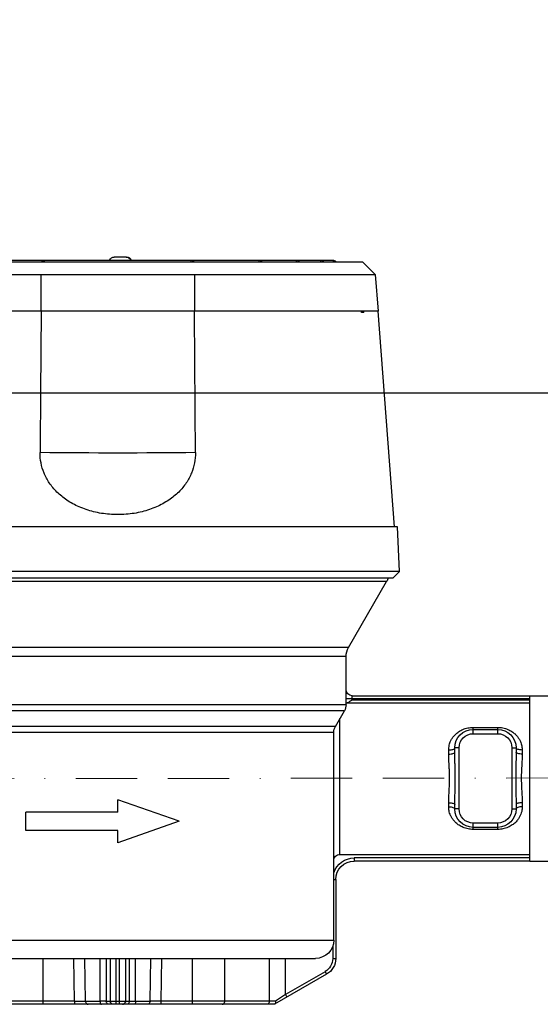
# Model space of a CAD drawing. Header units: millimetres. Extents: x 150273 to 195680, y -17536 to -5179.
# Tile 6 of 29: x 152728 to 152813, y -10882 to -10721. Entities that reach past the tile are written whole.
import ezdxf

# ---------------------------------------------------------------- set-up
doc = ezdxf.new("R2010")
doc.units = ezdxf.units.MM
doc.linetypes.add('ACAD_ISO08W100', pattern=[36, 24, -3, 6, -3])
doc.linetypes.add('BORDER2', pattern=[0.875, 0.25, -0.125, 0.25, -0.125, 0, -0.125])
for name, color, linetype, lineweight in [('_tb_armatura', 3, 'Continuous', 30), ('_tb_wymiar', 142, 'Continuous', 15), ('_tb_ściany', 7, 'Continuous', 30)]:
    doc.layers.add(name, color=color, linetype=linetype, lineweight=lineweight)
doc.layers.add('_TB_woda_Z', color=7, linetype='ACAD_ISO08W100', lineweight=30, true_color=0x003ffe)
doc.layers.add('AXE', color=7, linetype='Continuous')
doc.layers.add('CONGE', color=7, linetype='Continuous')
doc.styles.add('ROMANS', font='romans.shx', dxfattribs={"width": 0.8})
doc.styles.get("Standard").update_dxf_attribs({"font": 'times.ttf'})
doc.dimstyles.new('ISO-25', dxfattribs={"dimtxt": 70, "dimasz": 20, "dimexe": 1, "dimexo": 0.625, "dimgap": 20, "dimtad": 1, "dimdec": 0, "dimtxsty": 'Standard', "dimblk": 'ARCHTICK', "dimcen": 4, "dimclrd": 256, "dimclre": 256, "dimclrt": 256, "dimadec": 0, "dimazin": 0, "dimtfac": 1, "dimtdec": 0, "dimtmove": 0, "dimatfit": 3, "dimfxl": 1, "dimlwd": -1, "dimlwe": -1, "dimarcsym": 0})

# ---------------------------------------------------------------- blocks, each defined once
blk = doc.blocks.new('A$C655DC0CE')
at = {"color": 7, "linetype": 'Continuous'}
for p, q in [((55.65, 121.22), (135.67, 121.22)), ((83.16, 119.22), (53.65, 119.22)), ((137.67, 119.22), (108.16, 119.22)), ((85.66, 29.9), (95.66, 33.4)), ((95.66, 31.4), (95.66, 33.4)), ((95.66, 31.4), (110.66, 31.4)), ((110.66, 28.4), (110.66, 31.4)), ((85.66, 29.9), (95.66, 26.4)), ((95.66, 28.4), (110.66, 28.4)), ((95.66, 26.4), (95.66, 28.4))]:
    blk.add_line(p, q, dxfattribs=at)
at = {"layer": 'AXE', "color": 7, "linetype": 'Continuous'}
for p, q in [((53.65, 119.22), (55.65, 121.22)), ((130.84, 121.52), (60.48, 121.52)), ((53.65, 119.22), (53.16, 113.22)), ((83.16, 119.22), (83.16, 113.22)), ((83.16, 119.12), (108.16, 119.12)), ((108.16, 113.22), (108.16, 119.22)), ((50.51, 77.97), (53.16, 113.22)), ((53.16, 113.22), (83.15, 113.22)), ((55.52, 113.02), (55.53, 113.22)), ((55.52, 113.02), (55.88, 113.02)), ((55.88, 113.02), (55.9, 113.22)), ((83.16, 113.22), (108.16, 113.22)), ((108.17, 113.22), (138.16, 113.22)), ((49.71, 70.67), (50.02, 77.97)), ((50.02, 77.97), (141.3, 77.97)), ((50.71, 69.67), (49.71, 70.67)), ((49.71, 70.67), (141.62, 70.67)), ((140.62, 69.67), (50.71, 69.67)), ((58.01, 58.3), (51.81, 69.03)), ((58.41, 48.94), (58.41, 56.8)), ((28.41, 50.4), (21.06, 50.4)), ((60.41, 10.5), (60.41, 44.4)), ((28.41, 23.4), (21.06, 23.4))]:
    blk.add_line(p, q, dxfattribs=at)
at = {"layer": 'AXE', "color": 9, "linetype": 'Continuous'}
for p, q in [((60.48, 121.22), (60.48, 121.52)), ((62.53, 121.22), (62.53, 121.52)), ((66.48, 121.22), (66.48, 121.52)), ((72.58, 121.22), (72.58, 121.52)), ((83.68, 121.22), (83.68, 121.52)), ((107.64, 121.22), (107.64, 121.52))]:
    blk.add_line(p, q, dxfattribs=at)
at = {"layer": 'AXE', "color": 7, "linetype": 'Continuous'}
for centre, start, end in [((60.48, 120.92), 90, 149.3725), ((62.53, 120.92), 90, 149.3725), ((66.48, 120.92), 90, 149.3725), ((72.58, 120.92), 90, 149.3725), ((83.68, 120.92), 90, 149.3725), ((107.64, 120.92), 30.6275, 90)]:
    blk.add_arc(centre, 0.6, start, end, dxfattribs=at)
at = {"layer": 'AXE', "color": 9, "linetype": 'Continuous'}
blk.add_arc((95.66, 1149.74), 1059.7, 269.31439, 270.68561, dxfattribs=at)
at = {"layer": 'AXE', "color": 7, "linetype": 'Continuous'}
for points, start_tangent, end_tangent in [([(82.98, 90.11), (83.04, 97.87), (83.09, 105.57), (83.15, 113.22)], (0.165343, 23.107492), (0.172545, 23.107439)), ([(108.17, 113.22), (108.23, 105.57), (108.29, 97.87), (108.34, 90.11)], (0.172545, -23.107439), (0.165343, -23.107492)), ([(82.98, 90.11), (83.14, 88.43), (83.63, 86.77), (84.49, 85.17), (85.72, 83.67), (87.35, 82.35), (89.35, 81.25), (91.71, 80.45), (94.32, 80.03), (97.01, 80.03), (99.61, 80.45), (101.97, 81.25), (103.98, 82.35), (105.6, 83.67), (106.84, 85.17), (107.69, 86.77), (108.19, 88.43), (108.34, 90.11)], (-0.258125, -36.077045), (-0.258126, 36.077045))]:
    blk.add_spline(points, degree=3, dxfattribs=dict(at, start_tangent=start_tangent, end_tangent=end_tangent))
at = {"layer": 'CONGE', "color": 7, "linetype": 'Continuous'}
for p, q in [((94.23, 122.05), (96.24, 122.05)), ((58.01, 58.3), (51.81, 69.03)), ((58.41, 48.94), (58.41, 56.8)), ((28.41, 23.4), (28.41, 50.4)), ((57.41, 50.4), (28.41, 50.4)), ((60.14, 45.4), (58.68, 47.94)), ((37.66, 44.9), (33.66, 44.9)), ((60.41, 10.5), (60.41, 44.4)), ((30.66, 41.9), (30.66, 41.19)), ((40.66, 41.19), (40.66, 41.9)), ((30.66, 32.61), (30.66, 31.9)), ((40.66, 31.9), (40.66, 32.61)), ((33.66, 28.9), (37.66, 28.9)), ((59.41, 24.49), (28.41, 24.49)), ((28.41, 23.4), (57.09, 23.4)), ((60.09, 20.4), (60.09, 7.5)), ((127.91, 7.5), (63.41, 7.5)), ((61.59, 4.9), (70.08, 0)), ((70.08, 0), (121.25, 0))]:
    blk.add_line(p, q, dxfattribs=at)
at = {"layer": 'CONGE', "color": 9, "linetype": 'Continuous'}
for p, q in [((51.81, 69.03), (139.51, 69.03)), ((58.01, 58.3), (133.31, 58.3)), ((58.41, 56.8), (132.91, 56.8)), ((28.41, 49.9), (58.41, 49.9)), ((57.41, 49.75), (57.41, 50.4)), ((57.41, 49.75), (28.41, 49.75)), ((58.23, 49.25), (28.41, 49.25)), ((58.41, 48.94), (133.91, 48.94)), ((58.68, 47.94), (132.64, 47.94)), ((59.41, 24.49), (59.41, 46.67)), ((33.66, 44.2), (33.66, 45.23)), ((37.66, 45.23), (33.66, 45.23)), ((37.66, 44.2), (37.66, 45.23)), ((60.14, 45.4), (131.18, 45.4)), ((37.66, 44.2), (33.66, 44.2)), ((60.41, 44.4), (130.91, 44.4)), ((31.36, 41.9), (30.66, 41.9)), ((31.36, 41.9), (31.36, 31.9)), ((39.96, 31.9), (39.96, 41.9)), ((39.96, 41.9), (40.66, 41.9)), ((29.66, 41.53), (29.66, 40.87)), ((41.66, 40.87), (41.66, 41.53)), ((29.66, 32.93), (29.66, 32.27)), ((40.66, 32.61), (40.66, 32.63)), ((40.66, 32.61), (40.66, 32.61)), ((41.66, 32.27), (41.66, 32.93)), ((31.36, 31.9), (30.66, 31.9)), ((39.96, 31.9), (40.66, 31.9)), ((33.66, 28.57), (33.66, 29.6)), ((33.66, 29.6), (37.66, 29.6)), ((37.66, 28.57), (37.66, 29.6)), ((33.66, 28.57), (37.66, 28.57)), ((28.41, 23.9), (57.09, 23.9)), ((57.09, 23.9), (57.09, 23.4)), ((60.41, 20.4), (60.09, 20.4)), ((130.91, 10.5), (60.41, 10.5)), ((60.59, 9.49), (60.59, 7.5)), ((60.59, 7.5), (60.09, 7.5)), ((68.3, 1.6), (68.3, 7.5)), ((70.93, 0.5), (70.93, 7.5)), ((78.2, 0.5), (78.2, 7.5)), ((83.47, 0), (83.47, 7.5)), ((88.6, 0.5), (88.47, 7.5)), ((90.4, 0.49), (90.27, 7.5)), ((92.76, 0.49), (92.75, 7.5)), ((93.77, 0.5), (93.77, 7.5)), ((94.41, 7.5), (94.41, 0.5)), ((95.41, 0), (95.41, 7.5)), ((95.91, 0), (95.91, 7.5)), ((96.91, 7.5), (96.91, 0.5)), ((97.55, 7.5), (97.56, 0.5)), ((98.58, 7.5), (98.57, 0.49)), ((100.93, 0.49), (101.06, 7.5)), ((102.72, 0.5), (102.86, 7.5)), ((107.85, 0), (107.85, 7.5)), ((61.84, 5.33), (61.59, 4.9)), ((61.84, 5.33), (68.3, 1.6)), ((68.3, 1.6), (68.05, 1.17)), ((68.3, 1.6), (69.94, 0.5)), ((69.94, 0.5), (88.6, 0.5)), ((88.6, 0), (88.6, 0.5)), ((88.6, 0.5), (90.4, 0.49)), ((92.76, 0.49), (90.4, 0.49)), ((97.56, 0.5), (93.77, 0.5)), ((100.93, 0.49), (98.57, 0.49)), ((102.72, 0.5), (100.93, 0.49)), ((102.72, 0.5), (121.39, 0.5)), ((102.72, 0.5), (102.72, 0))]:
    blk.add_line(p, q, dxfattribs=at)
at = {"layer": 'CONGE', "color": 7, "linetype": 'Continuous'}
for centre, radius, start, end in [((94.23, 121.25), 0.8, 90, 160.0767), ((94.3, 121.25), 0.8, 89.9999, 160.0767), ((96.24, 121.25), 0.8, 19.9233, 90), ((54.41, 70.53), 3, 196.6551, 210), ((55.41, 56.8), 3, 0, 30), ((57.41, 51.4), 1, 270, 0), ((60.41, 48.94), 2, 180, 210), ((58.41, 44.4), 2, 0, 30), ((33.66, 41.9), 3, 90, 180), ((37.66, 41.9), 3, 0, 90), ((33.66, 31.9), 3, 180, 270), ((37.66, 31.9), 3, 270, 0), ((57.09, 20.4), 3, 0, 90), ((63.41, 10.5), 3, 180, 270), ((63.09, 7.5), 3, 180, 240)]:
    blk.add_arc(centre, radius, start, end, dxfattribs=at)
at = {"layer": 'CONGE', "color": 9, "linetype": 'Continuous'}
for centre, radius, start, end in [((94.27, 121.4), 0.647, 90.0065, 94.0265), ((33.66, 41.9), 2.3, 90, 180), ((37.66, 41.9), 2.3, 0, 90), ((33.66, 31.9), 2.3, 180, 270), ((37.66, 31.9), 2.3, 270, 0), ((57.09, 20.4), 3.5, 18.1949, 90), ((63.09, 7.5), 2.5, 180, 240), ((94.91, 0.5), 0.5, 179.9791, 247.4463), ((96.41, 0.5), 0.5, 292.5537, 0.0209)]:
    blk.add_arc(centre, radius, start, end, dxfattribs=at)
for points, start_tangent, end_tangent in [([(94.23, 122.05), (94.1, 122.03), (94, 121.99)], (-0.234208, -0.016462), (-0.214072, -0.09665)), ([(33.66, 45.23), (32.81, 45.15), (32.01, 44.9), (31.35, 44.55), (30.84, 44.15), (30.45, 43.74), (30.17, 43.33), (29.96, 42.93), (29.82, 42.55), (29.73, 42.19), (29.68, 41.85), (29.66, 41.53)], (-6.046269, 0.000685), (-0.000005, -6.046269)), ([(41.66, 41.53), (41.64, 41.91), (41.57, 42.3), (41.45, 42.73), (41.25, 43.17), (40.97, 43.62), (40.57, 44.07), (40.04, 44.51), (39.35, 44.89), (38.53, 45.14), (37.66, 45.23)], (-0.000016, 6.045388), (-6.045387, -0.003397)), ([(29.66, 41.53), (30.04, 41.56), (30.37, 41.64), (30.59, 41.76), (30.66, 41.9)], (1.12666, 0), (0, 1.12666)), ([(41.66, 41.53), (41.28, 41.56), (40.96, 41.64), (40.74, 41.76), (40.66, 41.9)], (-1.126659, 0), (0, 1.126659)), ([(29.66, 40.87), (30.04, 40.9), (30.37, 40.97), (30.59, 41.07), (30.66, 41.19)], (1.098636, 0.000001), (0, 1.098636)), ([(29.66, 40.87), (29.67, 40.43), (29.69, 39.95), (29.71, 39.44), (29.75, 38.91), (29.77, 38.36), (29.8, 37.81), (29.81, 37.25), (29.81, 36.7), (29.8, 36.15), (29.78, 35.61), (29.76, 35.1), (29.73, 34.6), (29.7, 34.14), (29.68, 33.7), (29.67, 33.3), (29.66, 32.93)], (0.000041, -7.952584), (-0.000049, -7.952584)), ([(30.66, 41.19), (30.66, 40.71), (30.67, 40.19), (30.68, 39.64), (30.7, 39.07), (30.71, 38.48), (30.72, 37.88), (30.72, 37.28), (30.72, 36.68), (30.72, 36.09), (30.71, 35.51), (30.7, 34.95), (30.69, 34.42), (30.68, 33.91), (30.67, 33.44), (30.66, 33.01), (30.66, 32.61)], (0.000011, -8.582454), (-0.00001, -8.582454)), ([(40.66, 32.63), (40.65, 33.49), (40.63, 34.44), (40.61, 35.42), (40.6, 36.39), (40.6, 37.28), (40.61, 38.11), (40.62, 38.86), (40.64, 39.53), (40.65, 40.14), (40.66, 40.69), (40.66, 41.19)], (-0.00513, 8.558756), (0.00004, 8.558761)), ([(41.66, 40.87), (41.28, 40.9), (40.96, 40.97), (40.74, 41.07), (40.66, 41.19)], (-1.098636, 0), (0, 1.098636)), ([(41.66, 32.93), (41.64, 33.75), (41.59, 34.63), (41.55, 35.53), (41.52, 36.42), (41.51, 37.26), (41.53, 38.02), (41.57, 38.71), (41.6, 39.34), (41.63, 39.9), (41.65, 40.41), (41.66, 40.87)], (0.000812, 7.952469), (0.000174, 7.952469)), ([(29.66, 32.93), (30.04, 32.9), (30.37, 32.83), (30.59, 32.73), (30.66, 32.61)], (1.098636, 0), (0, -1.098636)), ([(29.66, 32.27), (30.04, 32.24), (30.37, 32.16), (30.59, 32.04), (30.66, 31.9)], (1.126659, 0), (0, -1.126659)), ([(29.66, 32.27), (29.68, 31.89), (29.75, 31.49), (29.88, 31.07), (30.08, 30.63), (30.36, 30.18), (30.76, 29.72), (31.29, 29.29), (31.98, 28.91), (32.8, 28.65), (33.66, 28.57)], (0.000011, -6.045418), (6.045417, 0.003233)), ([(37.66, 28.57), (38.5, 28.65), (39.31, 28.89), (39.97, 29.25), (40.48, 29.64), (40.86, 30.05), (41.15, 30.46), (41.36, 30.86), (41.51, 31.24), (41.6, 31.61), (41.65, 31.95), (41.66, 32.27)], (6.046307, -0.000905), (0.000002, 6.046307)), ([(41.66, 32.93), (41.28, 32.9), (40.96, 32.83), (40.74, 32.73), (40.66, 32.61)], (-1.0971, -0.000002), (-0.017885, -1.094078)), ([(41.66, 32.27), (41.28, 32.24), (40.96, 32.16), (40.74, 32.04), (40.66, 31.9)], (-1.12666, 0), (0, -1.12666)), ([(70.93, 0.5), (70.96, 0.31), (71.06, 0.15), (71.2, 0.04), (71.37, 0)], (0, -0.733378), (0.733378, 0)), ([(78.64, 0), (78.48, 0.04), (78.33, 0.15), (78.24, 0.31), (78.2, 0.5)], (-0.733378, 0), (0, 0.733378)), ([(90.4, 0.49), (90.43, 0.3), (90.53, 0.14), (90.67, 0.04), (90.84, 0)], (0.011441, -0.731624), (0.731713, 0)), ([(93.77, 0.5), (93.62, 0.5), (93.27, 0.49), (92.76, 0.49)], (-1.00439, -0.099285), (-1.00928, -0.003239)), ([(92.76, 0.49), (92.78, 0.3), (92.83, 0.14), (92.91, 0.04), (93, 0)], (0.005099, -0.591159), (0.591181, 0)), ([(93.77, 0.5), (93.81, 0.31), (93.91, 0.15), (94.08, 0.04), (94.27, 0)], (0, -0.779827), (0.779827, 0)), ([(94.91, 0), (94.72, 0.04)], (-0.194833, 0), (-0.181436, 0.07514)), ([(96.41, 0), (96.6, 0.04)], (0.194833, 0), (0.181436, 0.07514)), ([(97.06, 0), (97.25, 0.04), (97.41, 0.15), (97.52, 0.31), (97.56, 0.5)], (0.779827, 0), (0, 0.779827)), ([(97.56, 0.5), (97.7, 0.5), (98.05, 0.49), (98.57, 0.49)], (1.00439, -0.099287), (1.00928, -0.003239)), ([(98.57, 0.49), (98.55, 0.3), (98.49, 0.14), (98.41, 0.04), (98.32, 0)], (-0.0051, -0.591159), (-0.591181, -0.000001)), ([(100.93, 0.49), (100.89, 0.3), (100.79, 0.14), (100.65, 0.04), (100.48, 0)], (-0.011441, -0.731624), (-0.731713, 0))]:
    blk.add_spline(points, degree=3, dxfattribs=dict(at, start_tangent=start_tangent, end_tangent=end_tangent))
at = {"layer": 'CONGE', "color": 7, "linetype": 'Continuous'}
for points, start_tangent, end_tangent in [([(58.23, 49.25), (58.08, 49.31), (57.89, 49.42), (57.67, 49.57), (57.41, 49.75)], (-0.935533, 0.206226), (-0.782198, 0.553098)), ([(58.33, 49.22), (58.23, 49.25)], (-0.097872, 0.036128), (-0.101699, 0.022418)), ([(60.41, 23.48), (60.34, 23.87), (60.12, 24.2), (59.79, 24.41), (59.41, 24.49)], (0, 1.56592), (-1.56592, 0)), ([(69.94, 0.5), (69.92, 0.29), (69.96, 0.12), (70.04, 0.02)], (-0.096381, -0.506709), (0.446691, -0.257897))]:
    blk.add_spline(points, degree=3, dxfattribs=dict(at, start_tangent=start_tangent, end_tangent=end_tangent))
blk = doc.blocks.new('_Oblique')
at = {"layer": '_tb_ściany', "color": 0, "lineweight": -2}
blk.add_line((-0.5, -0.5), (0.5, 0.5), dxfattribs=at)
blk = doc.blocks.new('*D46')
at = {"layer": '_tb_wymiar', "lineweight": 15, "transparency": 16777216}
for p, q in [((152550.19, -10776.8), (152550.19, -10469.67)), ((152897.1, -10776.8), (152897.1, -10469.67))]:
    blk.add_line(p, q, dxfattribs=at)
at = {"layer": '_tb_wymiar', "lineweight": 25, "transparency": 16777216}
blk.add_line((152550.19, -10470.67), (152897.1, -10470.67), dxfattribs=at)
at = {"layer": 'Defpoints', "color": 0, "transparency": 16777216}
for p in [(152897.1, -10470.67), (152550.19, -10826.8), (152897.1, -10826.8)]:
    blk.add_point(p, dxfattribs=at)
at = {"layer": '_tb_wymiar', "lineweight": 25, "transparency": 16777216, "xscale": 40, "yscale": 40, "zscale": 40, "rotation": 180}
blk.add_blockref('_Oblique', (152550.19, -10470.67), dxfattribs=at)
at = {"layer": '_tb_wymiar', "lineweight": 25, "transparency": 16777216, "xscale": 40, "yscale": 40, "zscale": 40}
blk.add_blockref('_Oblique', (152897.1, -10470.67), dxfattribs=at)
at = {"layer": '_tb_wymiar', "lineweight": 20, "ltscale": 3, "transparency": 16777216, "insert": (152723.64, -10425.67), "char_height": 80, "attachment_point": 5, "style": 'ROMANS'}
blk.add_mtext('350', dxfattribs=at)
blk = doc.blocks.new('_ArchTick')
at = {"layer": '_tb_armatura', "color": 0, "const_width": 0.15}
blk.add_lwpolyline([(-0.5, -0.5), (0.5, 0.5)], dxfattribs=at)
blk = doc.blocks.new('*D47')
at = {"layer": '_tb_wymiar', "lineweight": 15, "transparency": 16777216}
for p, q in [((152649.1, -10779.83), (152649.1, -10636.36)), ((152838.48, -10786.13), (152838.48, -10636.36))]:
    blk.add_line(p, q, dxfattribs=at)
at = {"layer": '_tb_wymiar', "lineweight": 25, "transparency": 16777216}
blk.add_line((152649.1, -10637.36), (152838.48, -10637.36), dxfattribs=at)
at = {"layer": 'Defpoints', "color": 0, "transparency": 16777216}
for p in [(152838.48, -10637.36), (152649.1, -10829.83), (152838.48, -10836.13)]:
    blk.add_point(p, dxfattribs=at)
at = {"layer": '_tb_wymiar', "lineweight": 25, "transparency": 16777216, "xscale": 40, "yscale": 40, "zscale": 40, "rotation": 180}
blk.add_blockref('_Oblique', (152649.1, -10637.36), dxfattribs=at)
at = {"layer": '_tb_wymiar', "lineweight": 25, "transparency": 16777216, "xscale": 40, "yscale": 40, "zscale": 40}
blk.add_blockref('_Oblique', (152838.48, -10637.36), dxfattribs=at)
at = {"layer": '_tb_wymiar', "lineweight": 20, "ltscale": 3, "transparency": 16777216, "insert": (152743.79, -10592.36), "char_height": 80, "attachment_point": 5, "style": 'ROMANS'}
blk.add_mtext('190', dxfattribs=at)
blk = doc.blocks.new('*D48')
at = {"layer": '_tb_wymiar', "lineweight": 15, "transparency": 16777216}
for p, q in [((152250.61, -10763.08), (152250.61, -10211.98)), ((153399.69, -10761.6), (153399.69, -10211.98))]:
    blk.add_line(p, q, dxfattribs=at)
at = {"layer": '_tb_wymiar', "lineweight": 25, "transparency": 16777216}
blk.add_line((152250.61, -10212.98), (153399.69, -10212.98), dxfattribs=at)
at = {"layer": 'Defpoints', "color": 0, "transparency": 16777216}
for p in [(153399.69, -10212.98), (153399.69, -10811.6), (152250.61, -10813.08)]:
    blk.add_point(p, dxfattribs=at)
at = {"layer": '_tb_wymiar', "lineweight": 25, "transparency": 16777216, "xscale": 40, "yscale": 40, "zscale": 40, "rotation": 180}
blk.add_blockref('_Oblique', (152250.61, -10212.98), dxfattribs=at)
at = {"layer": '_tb_wymiar', "lineweight": 25, "transparency": 16777216, "xscale": 40, "yscale": 40, "zscale": 40}
blk.add_blockref('_Oblique', (153399.69, -10212.98), dxfattribs=at)
at = {"layer": '_tb_wymiar', "lineweight": 20, "ltscale": 3, "transparency": 16777216, "insert": (152825.15, -10167.98), "char_height": 80, "attachment_point": 5, "style": 'ROMANS'}
blk.add_mtext('1150', dxfattribs=at)

msp = doc.modelspace()

# ---------------------------------------------------------------- linework, layer by layer
at = {"layer": '_tb_armatura'}
msp.add_line((152984.24, -10782.41), (152684.24, -10782.41), dxfattribs=at)
at = {"layer": '_TB_woda_Z', "linetype": 'BORDER2', "lineweight": 15, "ltscale": 40}
msp.add_line((151999.79, -10846.33), (153785.33, -10844.03), dxfattribs=at)
msp.add_line((151999.79, -10846.33), (153785.33, -10844.03), dxfattribs=at)

# ---------------------------------------------------------------- block references
at = {"layer": '_tb_armatura', "ltscale": 3, "xscale": -1}
msp.add_blockref('A$C655DC0CE', (152839.39, -10882.25), dxfattribs=at)

# ---------------------------------------------------------------- dimensions: what is measured, and where the dimension line sits
at = {"layer": '_tb_wymiar', "lineweight": 20}
for base, p1, p2, picture, middle in [((153399.69, -10212.98), (152250.61, -10813.08), (153399.69, -10811.6), '*D48', (152825.15, -10167.98)), ((152897.1, -10470.67), (152550.19, -10826.8), (152897.1, -10826.8), '*D46', (152723.64, -10425.67)), ((152838.48, -10637.36), (152649.1, -10829.83), (152838.48, -10836.13), '*D47', (152743.79, -10592.36))]:
    dim = msp.add_linear_dim(base=base, p1=p1, p2=p2, dimstyle='ISO-25', override={"dimtxt": 80, "dimasz": 40, "dimexo": 50, "dimgap": 5, "dimrnd": 10, "dimtxsty": 'ROMANS', "dimblk1": 'Oblique', "dimblk2": 'Oblique', "dimsah": 1, "dimlwd": 25, "dimlwe": 15}, dxfattribs=at)
    dim.commit()
    dim.dimension.update_dxf_attribs({"geometry": picture, "text_midpoint": middle})

doc.saveas('drawing.dxf')
